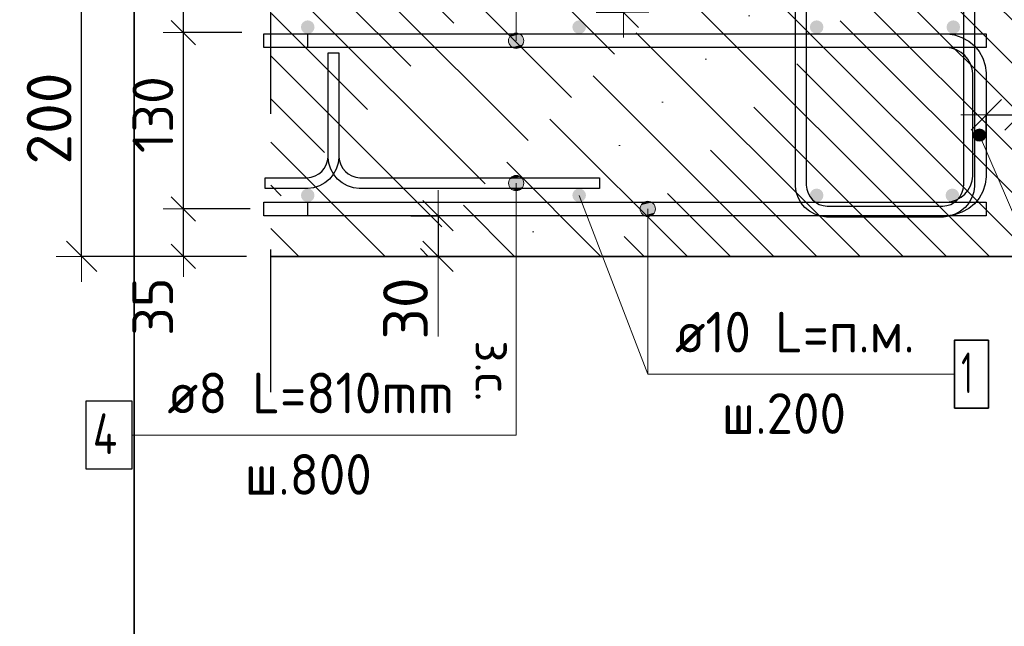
# Model space of a CAD drawing. Header units: metres. Extents: x -38 to 88, y -15 to 19.
# Tile 23 of 41: x 71.74 to 72.465, y 5.995 to 6.443. Entities that reach past the tile are written whole.
import ezdxf

# ---------------------------------------------------------------- set-up
doc = ezdxf.new("R2010")
doc.units = ezdxf.units.M
doc.header["$PDMODE"] = 65
doc.linetypes.add('______4', pattern=[0.135, 0.105, -0.03])
for name, color, linetype, lineweight in [('XR$4$Арм. стержнями верхней зоны', 180, 'Continuous', 35), ('XR$4$Арм. стержнями нижней зоны', 180, 'Continuous', 35), ('XR$4$Арм.стержн. Арматура края', 96, 'Continuous', 35), ('XR$4$Арм.стержн. Хомут', 240, 'Continuous', 35), ('XR$4$Размерная линия (1)', 7, 'Continuous', 13), ('XR$4$Размерная линия_ общее', 7, 'Continuous', 13)]:
    doc.layers.add(name, color=color, linetype=linetype, lineweight=lineweight)
doc.layers.add('XR$4$Арм.стержн. Фиксатор', color=7, linetype='Continuous', lineweight=35, true_color=0x501e0f)
doc.styles.add('ISOCPEUR', font='txt')
doc.dimstyles.new('DIMSTYLE_15', dxfattribs={"dimtxt": 0.03, "dimasz": 0.03, "dimexe": 0, "dimexo": 0, "dimgap": 0.015, "dimtad": 2, "dimdec": 0, "dimlfac": 1000, "dimrnd": 1, "dimzin": 12, "dimdsep": 46, "dimtxsty": 'ISOCPEUR', "dimblk1": 'ALL_ML_STRICH', "dimblk2": 'ALL_ML_STRICH', "dimsah": 1, "dimcen": 0, "dimclrd": 7, "dimclre": 256, "dimclrt": 7, "dimadec": 0, "dimazin": 0, "dimtfac": 1, "dimtdec": 0, "dimtix": 1, "dimtmove": 2, "dimatfit": 3, "dimfxl": 0, "dimtvp": 1.2, "dimtzin": 0, "dimlwd": 0, "dimlwe": -3, "dimarcsym": 0})
doc.dimstyles.new('DIMSTYLE_17', dxfattribs={"dimtxt": 0.033, "dimasz": 0.0375, "dimexe": 0, "dimexo": 0, "dimgap": 0.0165, "dimtad": 2, "dimdec": 0, "dimlfac": 1000, "dimrnd": 1, "dimzin": 12, "dimdsep": 46, "dimtxsty": 'ISOCPEUR', "dimblk1": 'ALL_ML_STRICH', "dimblk2": 'ALL_ML_STRICH', "dimsah": 1, "dimcen": 0, "dimclrd": 7, "dimclre": 256, "dimclrt": 7, "dimadec": 0, "dimazin": 0, "dimtfac": 1, "dimtdec": 0, "dimtix": 1, "dimtmove": 2, "dimatfit": 3, "dimfxl": 0, "dimtvp": 1.2, "dimtzin": 0, "dimlwd": 0, "dimlwe": -3, "dimarcsym": 0})
doc.dimstyles.new('DIMSTYLE_18', dxfattribs={"dimtxt": 0.03, "dimasz": 0.03, "dimexe": 0, "dimexo": 0, "dimgap": 0.015, "dimtad": 2, "dimdec": 0, "dimlfac": 1000, "dimrnd": 1, "dimzin": 12, "dimdsep": 46, "dimtxsty": 'ISOCPEUR', "dimblk1": 'ALL_ML_STRICH', "dimblk2": 'ALL_ML_STRICH', "dimsah": 1, "dimcen": 0, "dimclrd": 7, "dimclre": 256, "dimclrt": 7, "dimadec": 0, "dimazin": 0, "dimtfac": 1, "dimtdec": 0, "dimtix": 1, "dimtmove": 2, "dimatfit": 3, "dimfxl": 0, "dimtzin": 0, "dimlwd": 0, "dimlwe": -3, "dimarcsym": 0})
doc.dimstyles.new('DIMSTYLE_7', dxfattribs={"dimtxt": 0.033, "dimasz": 0.0375, "dimexe": 0, "dimexo": 0, "dimgap": 0.0165, "dimtad": 2, "dimdec": 0, "dimlfac": 1000, "dimrnd": 1, "dimzin": 12, "dimdsep": 46, "dimtxsty": 'ISOCPEUR', "dimblk1": 'ALL_ML_STRICH', "dimblk2": 'ALL_ML_STRICH', "dimsah": 1, "dimcen": 0, "dimclrd": 7, "dimclre": 256, "dimclrt": 7, "dimadec": 0, "dimazin": 0, "dimtfac": 1, "dimtdec": 0, "dimtix": 1, "dimtmove": 2, "dimatfit": 3, "dimfxl": 0, "dimtzin": 0, "dimlwd": 0, "dimlwe": -3, "dimarcsym": 0})

# ---------------------------------------------------------------- blocks, each defined once
blk = doc.blocks.new('ALL_ML_STRICH')
at = {"color": 0, "linetype": 'ByBlock', "lineweight": -2}
for p, q in [((0, -0.5), (0, 0.5)), ((-0.3, -0.3), (0.3, 0.3)), ((-1, 0), (0.5, 0))]:
    blk.add_line(p, q, dxfattribs=at)
blk = doc.blocks.new('*D102')
at = {"layer": 'DEFPOINTS', "color": 7, "linetype": 'Continuous', "lineweight": 13, "transparency": 33554687}
for p in [(71.92931, 6.30301), (71.86019, 6.26801), (71.91001, 6.26801)]:
    blk.add_point(p, dxfattribs=at)
at = {"layer": 'XR$4$Размерная линия (1)', "color": 9, "linetype": 'Continuous', "lineweight": -2, "true_color": 0xc7c7c7, "transparency": 33554687}
for p, q in [((71.90931, 6.30301), (71.86019, 6.30301)), ((71.89001, 6.26801), (71.86019, 6.26801))]:
    blk.add_line(p, q, dxfattribs=at)
at = {"layer": 'XR$4$Размерная линия (1)', "color": 7, "linetype": 'Continuous', "lineweight": -2, "transparency": 33554687}
blk.add_line((71.86019, 6.26801), (71.86019, 6.30301), dxfattribs=at)
at = {"layer": 'XR$4$Размерная линия (1)', "color": 7, "linetype": 'Continuous', "lineweight": 13, "transparency": 33554687, "xscale": 0.03, "yscale": 0.03, "zscale": 0.03}
for p, rotation in [((71.86019, 6.30301), 90), ((71.86019, 6.26801), 270)]:
    blk.add_blockref('ALL_ML_STRICH', p, dxfattribs=dict(at, rotation=rotation))
at = {"layer": 'XR$4$Размерная линия (1)', "color": 7, "linetype": 'Continuous', "lineweight": 13, "transparency": 33554687, "insert": (71.83761, 6.23096), "char_height": 0.03, "width": 0.06, "attachment_point": 5, "rotation": 90, "style": 'ISOCPEUR'}
blk.add_mtext('\\A1;{35}', dxfattribs=at)
blk = doc.blocks.new('*D103')
at = {"layer": 'DEFPOINTS', "color": 7, "linetype": 'Continuous', "lineweight": 13, "transparency": 33554687}
for p in [(71.92333, 6.43301), (71.86019, 6.30301), (71.92931, 6.30301)]:
    blk.add_point(p, dxfattribs=at)
at = {"layer": 'XR$4$Размерная линия (1)', "color": 9, "linetype": 'Continuous', "lineweight": -2, "true_color": 0xc7c7c7, "transparency": 33554687}
for p, q in [((71.90333, 6.43301), (71.86019, 6.43301)), ((71.90931, 6.30301), (71.86019, 6.30301))]:
    blk.add_line(p, q, dxfattribs=at)
at = {"layer": 'XR$4$Размерная линия (1)', "color": 7, "linetype": 'Continuous', "lineweight": -2, "transparency": 33554687}
blk.add_line((71.86019, 6.30301), (71.86019, 6.43301), dxfattribs=at)
at = {"layer": 'XR$4$Размерная линия (1)', "color": 7, "linetype": 'Continuous', "lineweight": 13, "transparency": 33554687, "xscale": 0.03, "yscale": 0.03, "zscale": 0.03}
for p, rotation in [((71.86019, 6.43301), 90), ((71.86019, 6.30301), 270)]:
    blk.add_blockref('ALL_ML_STRICH', p, dxfattribs=dict(at, rotation=rotation))
at = {"layer": 'XR$4$Размерная линия (1)', "color": 7, "linetype": 'Continuous', "lineweight": 13, "transparency": 33554687, "insert": (71.83769, 6.37251), "char_height": 0.03, "width": 0.09, "attachment_point": 5, "rotation": 90, "style": 'ISOCPEUR'}
blk.add_mtext('\\A1;{130}', dxfattribs=at)
blk = doc.blocks.new('*D104')
at = {"layer": 'DEFPOINTS', "color": 7, "linetype": 'Continuous', "lineweight": 13, "transparency": 33554687}
for p in [(71.9337, 6.46801), (71.86019, 6.43301), (71.92333, 6.43301)]:
    blk.add_point(p, dxfattribs=at)
at = {"layer": 'XR$4$Размерная линия (1)', "color": 9, "linetype": 'Continuous', "lineweight": -2, "true_color": 0xc7c7c7, "transparency": 33554687}
for p, q in [((71.9137, 6.46801), (71.86019, 6.46801)), ((71.90333, 6.43301), (71.86019, 6.43301))]:
    blk.add_line(p, q, dxfattribs=at)
at = {"layer": 'XR$4$Размерная линия (1)', "color": 7, "linetype": 'Continuous', "lineweight": -2, "transparency": 33554687}
blk.add_line((71.86019, 6.43301), (71.86019, 6.46801), dxfattribs=at)
at = {"layer": 'XR$4$Размерная линия (1)', "color": 7, "linetype": 'Continuous', "lineweight": 13, "transparency": 33554687, "xscale": 0.03, "yscale": 0.03, "zscale": 0.03}
for p, rotation in [((71.86019, 6.46801), 90), ((71.86019, 6.43301), 270)]:
    blk.add_blockref('ALL_ML_STRICH', p, dxfattribs=dict(at, rotation=rotation))
at = {"layer": 'XR$4$Размерная линия (1)', "color": 7, "linetype": 'Continuous', "lineweight": 13, "transparency": 33554687, "insert": (71.83771, 6.5119), "char_height": 0.03, "width": 0.06, "attachment_point": 5, "rotation": 90, "style": 'ISOCPEUR'}
blk.add_mtext('\\A1;{35}', dxfattribs=at)
blk = doc.blocks.new('*D105')
at = {"layer": 'DEFPOINTS', "color": 7, "linetype": 'Continuous', "lineweight": 13, "transparency": 33554687}
for p in [(71.92674, 6.46801), (71.78519, 6.26801), (71.92674, 6.26801)]:
    blk.add_point(p, dxfattribs=at)
at = {"layer": 'XR$4$Размерная линия_ общее', "color": 253, "linetype": 'Continuous', "lineweight": -2, "true_color": 0xa0a0a0, "transparency": 33554687}
for p, q in [((71.90674, 6.46801), (71.78519, 6.46801)), ((71.90674, 6.26801), (71.78519, 6.26801))]:
    blk.add_line(p, q, dxfattribs=at)
at = {"layer": 'XR$4$Размерная линия_ общее', "color": 7, "linetype": 'Continuous', "lineweight": -2, "transparency": 33554687}
blk.add_line((71.78519, 6.26801), (71.78519, 6.46801), dxfattribs=at)
at = {"layer": 'XR$4$Размерная линия_ общее', "color": 7, "linetype": 'Continuous', "lineweight": 13, "transparency": 33554687, "xscale": 0.0375, "yscale": 0.0375, "zscale": 0.0375}
for p, rotation in [((71.78519, 6.46801), 90), ((71.78519, 6.26801), 270)]:
    blk.add_blockref('ALL_ML_STRICH', p, dxfattribs=dict(at, rotation=rotation))
at = {"layer": 'XR$4$Размерная линия_ общее', "color": 7, "linetype": 'Continuous', "lineweight": 13, "transparency": 33554687, "insert": (71.76119, 6.36966), "char_height": 0.033, "width": 0.099, "attachment_point": 5, "rotation": 90, "style": 'ISOCPEUR'}
blk.add_mtext('\\A1;{200}', dxfattribs=at)
blk = doc.blocks.new('*D106')
at = {"layer": 'DEFPOINTS', "color": 7, "linetype": 'Continuous', "lineweight": 13, "transparency": 33554687}
for p in [(72.14438, 6.46801), (72.14438, 6.44801), (72.18437, 6.44801)]:
    blk.add_point(p, dxfattribs=at)
at = {"layer": 'XR$4$Размерная линия_ общее', "color": 253, "linetype": 'Continuous', "lineweight": -2, "true_color": 0xa0a0a0, "transparency": 33554687}
for p, q in [((72.16438, 6.46801), (72.18437, 6.46801)), ((72.16438, 6.44801), (72.18437, 6.44801))]:
    blk.add_line(p, q, dxfattribs=at)
at = {"layer": 'XR$4$Размерная линия_ общее', "color": 7, "linetype": 'Continuous', "lineweight": -2, "transparency": 33554687}
blk.add_line((72.18437, 6.44801), (72.18437, 6.46801), dxfattribs=at)
at = {"layer": 'XR$4$Размерная линия_ общее', "color": 7, "linetype": 'Continuous', "lineweight": 13, "transparency": 33554687, "xscale": 0.0375, "yscale": 0.0375, "zscale": 0.0375}
for p, rotation in [((72.18437, 6.46801), 90), ((72.18437, 6.44801), 270)]:
    blk.add_blockref('ALL_ML_STRICH', p, dxfattribs=dict(at, rotation=rotation))
at = {"layer": 'XR$4$Размерная линия_ общее', "color": 7, "linetype": 'Continuous', "lineweight": 13, "transparency": 33554687, "insert": (72.1839, 6.48537), "char_height": 0.027, "width": 0.00135, "attachment_point": 1, "rotation": 90, "line_spacing_factor": 0.60241, "style": 'ISOCPEUR'}
blk.add_mtext('з.с.', dxfattribs=at)
at = {"layer": 'XR$4$Размерная линия_ общее', "color": 7, "linetype": 'Continuous', "lineweight": 13, "transparency": 33554687, "insert": (72.16037, 6.50574), "char_height": 0.033, "width": 0.066, "attachment_point": 5, "rotation": 90, "style": 'ISOCPEUR'}
blk.add_mtext('\\A1;{20}', dxfattribs=at)
blk = doc.blocks.new('*D108')
at = {"layer": 'DEFPOINTS', "color": 7, "linetype": 'Continuous', "lineweight": 13, "transparency": 33554687}
for p in [(72.45179, 6.37232), (72.45179, 6.33733), (72.47679, 6.33233)]:
    blk.add_point(p, dxfattribs=at)
at = {"layer": 'XR$4$Размерная линия_ общее', "color": 253, "linetype": 'Continuous', "lineweight": -2, "true_color": 0xa0a0a0, "transparency": 33554687}
for p, q in [((72.45179, 6.35733), (72.45179, 6.37232)), ((72.47679, 6.35233), (72.47679, 6.37232))]:
    blk.add_line(p, q, dxfattribs=at)
at = {"layer": 'XR$4$Размерная линия_ общее', "color": 7, "linetype": 'Continuous', "lineweight": -2, "transparency": 33554687}
blk.add_line((72.45179, 6.37232), (72.47679, 6.37232), dxfattribs=at)
at = {"layer": 'XR$4$Размерная линия_ общее', "color": 7, "linetype": 'Continuous', "lineweight": 13, "transparency": 33554687, "xscale": 0.0375, "yscale": 0.0375, "zscale": 0.0375, "rotation": 180}
blk.add_blockref('ALL_ML_STRICH', (72.45179, 6.37232), dxfattribs=at)
at = {"layer": 'XR$4$Размерная линия_ общее', "color": 7, "linetype": 'Continuous', "lineweight": 13, "transparency": 33554687, "xscale": 0.0375, "yscale": 0.0375, "zscale": 0.0375}
blk.add_blockref('ALL_ML_STRICH', (72.47679, 6.37232), dxfattribs=at)
at = {"layer": 'XR$4$Размерная линия_ общее', "color": 7, "linetype": 'Continuous', "lineweight": 13, "transparency": 33554687, "insert": (72.52351, 6.39632), "char_height": 0.033, "width": 0.066, "attachment_point": 5, "style": 'ISOCPEUR'}
blk.add_mtext('\\A1;{25}', dxfattribs=at)
at = {"layer": 'XR$4$Размерная линия_ общее', "color": 7, "linetype": 'Continuous', "lineweight": 13, "transparency": 33554687, "insert": (72.49657, 6.37211), "char_height": 0.027, "width": 0.00135, "attachment_point": 1, "line_spacing_factor": 0.60241, "style": 'ISOCPEUR'}
blk.add_mtext('з.с.', dxfattribs=at)
blk = doc.blocks.new('*D109')
at = {"layer": 'DEFPOINTS', "color": 7, "linetype": 'Continuous', "lineweight": 13, "transparency": 33554687}
for p in [(72.00784, 6.29801), (72.04782, 6.29801), (72.00784, 6.26801)]:
    blk.add_point(p, dxfattribs=at)
at = {"layer": 'XR$4$Размерная линия_ общее', "color": 253, "linetype": 'Continuous', "lineweight": -2, "true_color": 0xa0a0a0, "transparency": 33554687}
for p, q in [((72.02784, 6.29801), (72.04782, 6.29801)), ((72.02784, 6.26801), (72.04782, 6.26801))]:
    blk.add_line(p, q, dxfattribs=at)
at = {"layer": 'XR$4$Размерная линия_ общее', "color": 7, "linetype": 'Continuous', "lineweight": -2, "transparency": 33554687}
blk.add_line((72.04782, 6.29801), (72.04782, 6.26801), dxfattribs=at)
at = {"layer": 'XR$4$Размерная линия_ общее', "color": 7, "linetype": 'Continuous', "lineweight": 13, "transparency": 33554687, "xscale": 0.0375, "yscale": 0.0375, "zscale": 0.0375}
for p, rotation in [((72.04782, 6.29801), 90), ((72.04782, 6.26801), 270)]:
    blk.add_blockref('ALL_ML_STRICH', p, dxfattribs=dict(at, rotation=rotation))
at = {"layer": 'XR$4$Размерная линия_ общее', "color": 7, "linetype": 'Continuous', "lineweight": 13, "transparency": 33554687, "insert": (72.02382, 6.22959), "char_height": 0.033, "width": 0.066, "attachment_point": 5, "rotation": 90, "style": 'ISOCPEUR'}
blk.add_mtext('\\A1;{30}', dxfattribs=at)
at = {"layer": 'XR$4$Размерная линия_ общее', "color": 7, "linetype": 'Continuous', "lineweight": 13, "transparency": 33554687, "insert": (72.10236, 6.2061), "char_height": 0.027, "width": 0.00135, "attachment_point": 1, "rotation": 270, "line_spacing_factor": 0.60241, "style": 'ISOCPEUR'}
blk.add_mtext('з.с.', dxfattribs=at)

msp = doc.modelspace()

# ---------------------------------------------------------------- hatches: boundary and pattern name
at = {"linetype": 'Continuous', "lineweight": 13, "transparency": 33554687}
h = msp.add_hatch(dxfattribs=at)
h.set_pattern_fill('__________540', scale=0.015, style=0, pattern_type=2)
h.set_pattern_definition([(135, (0, 0), (-0.031819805, -0.031819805), [0.4, -0.05, 0, -0.05]), (135, (-0.01591, -0.01591), (-0.031819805, -0.031819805), [0.8, -0.1, 0.1, -0.1])])
h.paths.add_polyline_path([(72.47679, 6.26801), (72.47679, 6.46801), (71.92453, 6.46801), (71.92453, 6.26801)], flags=0)
at = {"layer": 'XR$4$Арм. стержнями верхней зоны', "linetype": 'Continuous', "lineweight": 50, "transparency": 33554687}
for points in [[(71.95679, 6.43701), (71.95641, 6.43893), (71.95532, 6.44055), (71.9537, 6.44163), (71.95179, 6.44201), (71.94988, 6.44163), (71.94825, 6.44055), (71.94717, 6.43893), (71.94679, 6.43701), (71.94717, 6.4351), (71.94825, 6.43348), (71.94988, 6.43239), (71.95179, 6.43201), (71.9537, 6.43239), (71.95532, 6.43348), (71.95641, 6.4351)], [(72.15679, 6.43701), (72.15641, 6.43893), (72.15532, 6.44055), (72.1537, 6.44163), (72.15179, 6.44201), (72.14988, 6.44163), (72.14825, 6.44055), (72.14717, 6.43893), (72.14679, 6.43701), (72.14717, 6.4351), (72.14825, 6.43348), (72.14988, 6.43239), (72.15179, 6.43201), (72.1537, 6.43239), (72.15532, 6.43348), (72.15641, 6.4351)], [(72.33179, 6.43701), (72.33141, 6.43893), (72.33033, 6.44055), (72.3287, 6.44163), (72.32679, 6.44201), (72.32488, 6.44163), (72.32325, 6.44055), (72.32217, 6.43893), (72.32179, 6.43701), (72.32217, 6.4351), (72.32325, 6.43348), (72.32488, 6.43239), (72.32679, 6.43201), (72.3287, 6.43239), (72.33033, 6.43348), (72.33141, 6.4351)], [(72.43249, 6.43701), (72.43211, 6.43893), (72.43103, 6.44055), (72.4294, 6.44163), (72.42749, 6.44201), (72.42558, 6.44163), (72.42396, 6.44055), (72.42287, 6.43893), (72.42249, 6.43701), (72.42287, 6.4351), (72.42396, 6.43348), (72.42558, 6.43239), (72.42749, 6.43201), (72.4294, 6.43239), (72.43103, 6.43348), (72.43211, 6.4351)]]:
    msp.add_hatch(color=4, dxfattribs=at).paths.add_polyline_path(points)
at = {"layer": 'XR$4$Арм. стержнями верхней зоны', "linetype": 'Continuous', "lineweight": 13, "transparency": 33554687}
for points in [[(72.11017, 6.42982), (72.1005, 6.42982), (72.09971, 6.42701)], [(72.11017, 6.42982), (72.09971, 6.42701), (72.11096, 6.42701)], [(72.10815, 6.43185), (72.10252, 6.43185), (72.1005, 6.42982)], [(72.10815, 6.43185), (72.1005, 6.42982), (72.11017, 6.42982)], [(72.10252, 6.43185), (72.10815, 6.43185), (72.10534, 6.43264)], [(72.11096, 6.42701), (72.09971, 6.42701), (72.1005, 6.4242)], [(72.11096, 6.42701), (72.1005, 6.4242), (72.11017, 6.4242)], [(72.11017, 6.4242), (72.1005, 6.4242), (72.10252, 6.42217)], [(72.11017, 6.4242), (72.10252, 6.42217), (72.10815, 6.42217)], [(72.10815, 6.42217), (72.10252, 6.42217), (72.10534, 6.42139)]]:
    msp.add_hatch(color=7, dxfattribs=at).paths.add_polyline_path(points)
at = {"layer": 'XR$4$Арм. стержнями нижней зоны', "linetype": 'Continuous', "lineweight": 50, "transparency": 33554687}
for points in [[(71.95679, 6.31301), (71.95641, 6.31493), (71.95532, 6.31655), (71.9537, 6.31763), (71.95179, 6.31801), (71.94988, 6.31763), (71.94825, 6.31655), (71.94717, 6.31493), (71.94679, 6.31301), (71.94717, 6.3111), (71.94825, 6.30948), (71.94988, 6.30839), (71.95179, 6.30801), (71.9537, 6.30839), (71.95532, 6.30948), (71.95641, 6.3111)], [(72.15679, 6.31301), (72.15641, 6.31493), (72.15532, 6.31655), (72.1537, 6.31763), (72.15179, 6.31801), (72.14988, 6.31763), (72.14825, 6.31655), (72.14717, 6.31493), (72.14679, 6.31301), (72.14717, 6.3111), (72.14825, 6.30948), (72.14988, 6.30839), (72.15179, 6.30801), (72.1537, 6.30839), (72.15532, 6.30948), (72.15641, 6.3111)], [(72.33179, 6.31301), (72.33141, 6.31493), (72.33033, 6.31655), (72.3287, 6.31763), (72.32679, 6.31801), (72.32488, 6.31763), (72.32325, 6.31655), (72.32217, 6.31493), (72.32179, 6.31301), (72.32217, 6.3111), (72.32325, 6.30948), (72.32488, 6.30839), (72.32679, 6.30801), (72.3287, 6.30839), (72.33033, 6.30948), (72.33141, 6.3111)], [(72.43179, 6.31301), (72.43141, 6.31493), (72.43033, 6.31655), (72.4287, 6.31763), (72.42679, 6.31801), (72.42488, 6.31763), (72.42325, 6.31655), (72.42217, 6.31493), (72.42179, 6.31301), (72.42217, 6.3111), (72.42325, 6.30948), (72.42488, 6.30839), (72.42679, 6.30801), (72.4287, 6.30839), (72.43033, 6.30948), (72.43141, 6.3111)]]:
    msp.add_hatch(color=4, dxfattribs=at).paths.add_polyline_path(points)
at = {"layer": 'XR$4$Арм. стержнями нижней зоны', "linetype": 'Continuous', "lineweight": 13, "transparency": 33554687}
for points in [[(72.19673, 6.30301), (72.20798, 6.30301), (72.20719, 6.30582)], [(72.19673, 6.30301), (72.20719, 6.30582), (72.19751, 6.30582)], [(72.19751, 6.30582), (72.20719, 6.30582), (72.20516, 6.30785)], [(72.19751, 6.30582), (72.20516, 6.30785), (72.19954, 6.30785)], [(72.19954, 6.30785), (72.20516, 6.30785), (72.20235, 6.30864)], [(72.19751, 6.3002), (72.20798, 6.30301), (72.19673, 6.30301)], [(72.19751, 6.3002), (72.20719, 6.3002), (72.20798, 6.30301)], [(72.19954, 6.29817), (72.20719, 6.3002), (72.19751, 6.3002)], [(72.19954, 6.29817), (72.20516, 6.29817), (72.20719, 6.3002)], [(72.20516, 6.29817), (72.19954, 6.29817), (72.20235, 6.29739)]]:
    msp.add_hatch(color=7, dxfattribs=at).paths.add_polyline_path(points)
at = {"layer": 'XR$4$Арм.стержн. Арматура края', "linetype": 'Continuous', "lineweight": 13, "transparency": 33554687}
for points in [[(72.44235, 6.35799), (72.44946, 6.36104), (72.44733, 6.36189)], [(72.44235, 6.35799), (72.44733, 6.36189), (72.4432, 6.36012)], [(72.44265, 6.35567), (72.44946, 6.36104), (72.44235, 6.35799)], [(72.44265, 6.35567), (72.45092, 6.35922), (72.44946, 6.36104)], [(72.44412, 6.35385), (72.45092, 6.35922), (72.44265, 6.35567)], [(72.4432, 6.36012), (72.44733, 6.36189), (72.44501, 6.36158)], [(72.44412, 6.35385), (72.45123, 6.35691), (72.45092, 6.35922)], [(72.44625, 6.353), (72.45123, 6.35691), (72.44412, 6.35385)], [(72.44625, 6.353), (72.45038, 6.35478), (72.45123, 6.35691)], [(72.45038, 6.35478), (72.44625, 6.353), (72.44856, 6.35331)]]:
    msp.add_hatch(color=7, dxfattribs=at).paths.add_polyline_path(points)
at = {"layer": 'XR$4$Арм.стержн. Фиксатор', "linetype": 'Continuous', "lineweight": 13, "transparency": 33554687}
for points in [[(72.10053, 6.32482), (72.1102, 6.32482), (72.10818, 6.32685)], [(72.10053, 6.32482), (72.10818, 6.32685), (72.10255, 6.32685)], [(72.10255, 6.32685), (72.10818, 6.32685), (72.10537, 6.32764)], [(72.09974, 6.32201), (72.11099, 6.32201), (72.1102, 6.32482)], [(72.09974, 6.32201), (72.1102, 6.32482), (72.10053, 6.32482)], [(72.10053, 6.3192), (72.11099, 6.32201), (72.09974, 6.32201)], [(72.10053, 6.3192), (72.1102, 6.3192), (72.11099, 6.32201)], [(72.10255, 6.31717), (72.1102, 6.3192), (72.10053, 6.3192)], [(72.10255, 6.31717), (72.10818, 6.31717), (72.1102, 6.3192)], [(72.10818, 6.31717), (72.10255, 6.31717), (72.10537, 6.31639)]]:
    msp.add_hatch(color=7, dxfattribs=at).paths.add_polyline_path(points)

# ---------------------------------------------------------------- linework, layer by layer
at = {"color": 7, "linetype": 'Continuous', "lineweight": 35, "transparency": 33554687}
for p, q in [((71.82389, 5.31845), (71.82389, 6.81845)), ((71.82389, 6.81845), (71.82389, 3.51845)), ((71.92453, 6.26801), (72.47679, 6.26801))]:
    msp.add_line(p, q, dxfattribs=at)
at = {"color": 7, "linetype": '______4', "lineweight": 25, "transparency": 33554687}
msp.add_line((71.92453, 6.16801), (71.92453, 6.56801), dxfattribs=at)
at = {"color": 7, "linetype": 'Continuous', "lineweight": 13, "transparency": 33554687}
for p, q in [((72.15179, 6.31301), (72.20235, 6.18118)), ((72.04782, 6.26801), (72.04782, 6.20901))]:
    msp.add_line(p, q, dxfattribs=at)
at = {"layer": 'XR$4$Арм. стержнями верхней зоны', "color": 7, "linetype": 'Continuous', "lineweight": 13, "transparency": 33554687}
for p, q in [((72.10534, 6.57066), (72.10534, 6.42701)), ((72.10534, 6.43264), (72.10534, 6.43264)), ((72.09971, 6.42701), (72.09971, 6.42701)), ((72.10534, 6.42139), (72.10534, 6.42139)), ((72.11096, 6.42701), (72.11096, 6.42701))]:
    msp.add_line(p, q, dxfattribs=at)
at = {"layer": 'XR$4$Арм. стержнями верхней зоны', "color": 4, "linetype": 'Continuous', "lineweight": 25, "transparency": 33554687}
msp.add_lwpolyline([(71.91953, 6.43201), (72.45179, 6.43201), (72.45179, 6.42201), (71.91953, 6.42201), (71.91953, 6.43201)], dxfattribs=at)
msp.add_lwpolyline([(71.91953, 6.43201), (72.45179, 6.43201), (72.45179, 6.42201), (71.91953, 6.42201), (71.91953, 6.43201)], dxfattribs=at)
at = {"layer": 'XR$4$Арм. стержнями верхней зоны', "color": 7, "linetype": 'Continuous', "lineweight": 13, "transparency": 33554687}
msp.add_circle((72.10534, 6.42701), 0.00563, dxfattribs=at)
at = {"layer": 'XR$4$Арм. стержнями нижней зоны', "color": 7, "linetype": 'Continuous', "lineweight": 13, "transparency": 33554687}
for p, q in [((72.20235, 6.30864), (72.20235, 6.30864)), ((72.19673, 6.30301), (72.19673, 6.30301)), ((72.20235, 6.18118), (72.20235, 6.30301)), ((72.20798, 6.30301), (72.20798, 6.30301)), ((72.20235, 6.29739), (72.20235, 6.29739)), ((72.20235, 6.18118), (72.42835, 6.18118))]:
    msp.add_line(p, q, dxfattribs=at)
at = {"layer": 'XR$4$Арм. стержнями нижней зоны', "color": 4, "linetype": 'Continuous', "lineweight": 25, "transparency": 33554687}
msp.add_lwpolyline([(72.45179, 6.29801), (71.91953, 6.29801), (71.91953, 6.30801), (72.45179, 6.30801), (72.45179, 6.29801)], dxfattribs=at)
msp.add_lwpolyline([(72.45179, 6.29801), (71.91953, 6.29801), (71.91953, 6.30801), (72.45179, 6.30801), (72.45179, 6.29801)], dxfattribs=at)
at = {"layer": 'XR$4$Арм. стержнями нижней зоны', "color": 7, "linetype": 'Continuous', "lineweight": 35, "transparency": 33554687}
msp.add_lwpolyline([(72.42835, 6.15618), (72.45335, 6.15618), (72.45335, 6.20618), (72.42835, 6.20618), (72.42835, 6.15618)], dxfattribs=at)
at = {"layer": 'XR$4$Арм. стержнями нижней зоны', "color": 7, "linetype": 'Continuous', "lineweight": 13, "transparency": 33554687}
msp.add_circle((72.20235, 6.30301), 0.00563, dxfattribs=at)
at = {"layer": 'XR$4$Арм.стержн. Арматура края', "color": 7, "linetype": 'Continuous', "lineweight": 13, "transparency": 33554687}
for p, q in [((72.44265, 6.35567), (72.44265, 6.35567)), ((72.44501, 6.36158), (72.44501, 6.36158)), ((72.51838, 6.19063), (72.44679, 6.35745)), ((72.45092, 6.35922), (72.45092, 6.35922)), ((72.44856, 6.35331), (72.44856, 6.35331))]:
    msp.add_line(p, q, dxfattribs=at)
at = {"layer": 'XR$4$Арм.стержн. Арматура края', "color": 4, "linetype": 'Continuous', "lineweight": 25, "transparency": 33554687}
msp.add_lwpolyline([(71.95179, 6.30801), (72.42253, 6.30801), (72.42617, 6.30852), (72.42983, 6.30973), (72.43319, 6.31161), (72.43592, 6.31388), (72.43819, 6.31661), (72.44007, 6.31997), (72.44128, 6.32363), (72.44179, 6.32727), (72.44179, 6.40276), (72.44128, 6.40639), (72.44007, 6.41006), (72.43819, 6.41341), (72.43592, 6.41614), (72.43319, 6.41842), (72.42983, 6.4203), (72.42617, 6.42151), (72.42253, 6.42201), (71.95179, 6.42201), (71.95179, 6.43201), (72.42322, 6.43201), (72.42844, 6.43129), (72.43388, 6.42949), (72.43889, 6.42669), (72.44302, 6.42324), (72.44646, 6.41911), (72.44927, 6.4141), (72.45106, 6.40866), (72.45179, 6.40345), (72.45179, 6.32658), (72.45106, 6.32136), (72.44927, 6.31592), (72.44646, 6.31091), (72.44302, 6.30678), (72.43889, 6.30334), (72.43388, 6.30053), (72.42844, 6.29874), (72.42322, 6.29801), (71.95179, 6.29801), (71.95179, 6.30801)], dxfattribs=at)
msp.add_lwpolyline([(71.95179, 6.30801), (72.42253, 6.30801), (72.42617, 6.30852), (72.42983, 6.30973), (72.43319, 6.31161), (72.43592, 6.31388), (72.43819, 6.31661), (72.44007, 6.31997), (72.44128, 6.32363), (72.44179, 6.32727), (72.44179, 6.40276), (72.44128, 6.40639), (72.44007, 6.41006), (72.43819, 6.41341), (72.43592, 6.41614), (72.43319, 6.41842), (72.42983, 6.4203), (72.42617, 6.42151), (72.42253, 6.42201), (71.95179, 6.42201), (71.95179, 6.43201), (72.42322, 6.43201), (72.42844, 6.43129), (72.43388, 6.42949), (72.43889, 6.42669), (72.44302, 6.42324), (72.44646, 6.41911), (72.44927, 6.4141), (72.45106, 6.40866), (72.45179, 6.40345), (72.45179, 6.32658), (72.45106, 6.32136), (72.44927, 6.31592), (72.44646, 6.31091), (72.44302, 6.30678), (72.43889, 6.30334), (72.43388, 6.30053), (72.42844, 6.29874), (72.42322, 6.29801), (71.95179, 6.29801), (71.95179, 6.30801)], dxfattribs=at)
at = {"layer": 'XR$4$Арм.стержн. Арматура края', "color": 7, "linetype": 'Continuous', "lineweight": 13, "transparency": 33554687}
msp.add_circle((72.44679, 6.35745), 0.0045, dxfattribs=at)
at = {"layer": 'XR$4$Арм.стержн. Фиксатор', "color": 7, "linetype": 'Continuous', "lineweight": 13, "transparency": 33554687}
for p, q in [((72.10537, 6.32764), (72.10537, 6.32764)), ((72.09974, 6.32201), (72.09974, 6.32201)), ((72.10537, 6.13629), (72.10537, 6.32201)), ((72.11099, 6.32201), (72.11099, 6.32201)), ((72.10537, 6.31639), (72.10537, 6.31639)), ((71.82237, 6.13629), (72.10537, 6.13629))]:
    msp.add_line(p, q, dxfattribs=at)
at = {"layer": 'XR$4$Арм.стержн. Фиксатор', "color": 40, "linetype": 'Continuous', "lineweight": 25, "transparency": 33554687}
msp.add_lwpolyline([(71.92053, 6.32601), (71.9514, 6.32601), (71.95431, 6.32642), (71.95724, 6.32738), (71.95993, 6.32889), (71.96211, 6.33071), (71.96393, 6.33289), (71.96544, 6.33558), (71.9664, 6.33851), (71.96681, 6.34142), (71.96681, 6.41801), (71.97481, 6.41801), (71.97481, 6.34142), (71.97521, 6.33851), (71.97618, 6.33558), (71.97768, 6.33289), (71.97951, 6.33071), (71.98169, 6.32889), (71.98437, 6.32738), (71.98731, 6.32642), (71.99021, 6.32601), (72.16681, 6.32601), (72.16681, 6.31801), (71.98966, 6.31801), (71.98549, 6.31859), (71.98114, 6.32003), (71.97713, 6.32227), (71.97383, 6.32503), (71.97107, 6.32833), (71.96882, 6.33234), (71.96739, 6.33669), (71.96681, 6.34086), (71.96681, 6.41801), (71.97481, 6.41801), (71.97481, 6.34086), (71.97423, 6.33669), (71.97279, 6.33234), (71.97055, 6.32833), (71.96779, 6.32503), (71.96449, 6.32227), (71.96048, 6.32003), (71.95613, 6.31859), (71.95196, 6.31801), (71.92053, 6.31801), (71.92053, 6.32601)], dxfattribs=at)
at = {"layer": 'XR$4$Арм.стержн. Фиксатор', "color": 7, "linetype": 'Continuous', "lineweight": 25, "transparency": 33554687}
msp.add_lwpolyline([(71.78837, 6.11129), (71.82237, 6.11129), (71.82237, 6.16129), (71.78837, 6.16129), (71.78837, 6.11129)], dxfattribs=at)
at = {"layer": 'XR$4$Арм.стержн. Фиксатор', "color": 7, "linetype": 'Continuous', "lineweight": 13, "transparency": 33554687}
msp.add_circle((72.10537, 6.32201), 0.00563, dxfattribs=at)
at = {"layer": 'XR$4$Арм.стержн. Хомут', "color": 40, "linetype": 'Continuous', "lineweight": 25, "transparency": 33554687}
for points in [[(72.44314, 6.61016), (72.44314, 6.31986), (72.44256, 6.31569), (72.44113, 6.31134), (72.43888, 6.30733), (72.43612, 6.30403), (72.43282, 6.30127), (72.42881, 6.29903), (72.42446, 6.29759), (72.42029, 6.29701), (72.33399, 6.29701), (72.32982, 6.29759), (72.32547, 6.29903), (72.32146, 6.30127), (72.31816, 6.30403), (72.3154, 6.30733), (72.31316, 6.31134), (72.31172, 6.31569), (72.31114, 6.31986), (72.31114, 6.60132)], [(72.44314, 6.61016), (72.44314, 6.31986), (72.44256, 6.31569), (72.44113, 6.31134), (72.43888, 6.30733), (72.43612, 6.30403), (72.43282, 6.30127), (72.42881, 6.29903), (72.42446, 6.29759), (72.42029, 6.29701), (72.33399, 6.29701), (72.32982, 6.29759), (72.32547, 6.29903), (72.32146, 6.30127), (72.31816, 6.30403), (72.3154, 6.30733), (72.31316, 6.31134), (72.31172, 6.31569), (72.31114, 6.31986), (72.31114, 6.60132)], [(72.31914, 6.60052), (72.31914, 6.32042), (72.31955, 6.31751), (72.32051, 6.31458), (72.32202, 6.31189), (72.32384, 6.30971), (72.32602, 6.30789), (72.3287, 6.30638), (72.33164, 6.30542), (72.33455, 6.30501), (72.41973, 6.30501), (72.42264, 6.30542), (72.42558, 6.30638), (72.42826, 6.30789), (72.43044, 6.30971), (72.43226, 6.31189), (72.43377, 6.31458), (72.43474, 6.31751), (72.43514, 6.32042), (72.43514, 6.60961)], [(72.31914, 6.60052), (72.31914, 6.32042), (72.31955, 6.31751), (72.32051, 6.31458), (72.32202, 6.31189), (72.32384, 6.30971), (72.32602, 6.30789), (72.3287, 6.30638), (72.33164, 6.30542), (72.33455, 6.30501), (72.41973, 6.30501), (72.42264, 6.30542), (72.42558, 6.30638), (72.42826, 6.30789), (72.43044, 6.30971), (72.43226, 6.31189), (72.43377, 6.31458), (72.43474, 6.31751), (72.43514, 6.32042), (72.43514, 6.60961)]]:
    msp.add_lwpolyline(points, dxfattribs=at)

# ---------------------------------------------------------------- texts
at = {"layer": 'XR$4$Арм. стержнями нижней зоны', "color": 7, "linetype": 'Continuous', "lineweight": 25, "transparency": 33554687, "char_height": 0.03, "attachment_point": 7, "style": 'ISOCPEUR'}
for s, insert, width in [('\\W0.94;ø10 L=п.м.', (72.22235, 6.19718), 0.1999832), ('\\W0.56;1', (72.43335, 6.16718), 0.0233333), ('\\W0.95;ш.200 ', (72.25685, 6.13718), 0.1311995)]:
    msp.add_mtext(s, dxfattribs=dict(at, insert=insert, width=width))
at = {"layer": 'XR$4$Арм.стержн. Фиксатор', "color": 7, "linetype": 'Continuous', "lineweight": 25, "transparency": 33554687, "char_height": 0.03, "attachment_point": 7, "style": 'ISOCPEUR'}
for s, insert, width in [('\\W0.95;ø8 L=810mm ', (71.84837, 6.15229), 0.2511828), ('\\W0.80;4', (71.79337, 6.12229), 0.0359833), ('\\W0.95;ш.800 ', (71.90537, 6.09229), 0.1311997)]:
    msp.add_mtext(s, dxfattribs=dict(at, insert=insert, width=width))

# ---------------------------------------------------------------- dimensions: what is measured, and where the dimension line sits
at = {"layer": 'XR$4$Размерная линия (1)', "color": 7, "linetype": 'Continuous', "lineweight": 13, "transparency": 33554687}
for base, p1, p2, dimstyle, picture, middle in [((71.86019, 6.46801), (71.90333, 6.43301), (71.9137, 6.46801), 'DIMSTYLE_15', '*D104', (71.83771, 6.5119)), ((71.86019, 6.43301), (71.90931, 6.30301), (71.90333, 6.43301), 'DIMSTYLE_18', '*D103', (71.83769, 6.37251)), ((71.86019, 6.30301), (71.89001, 6.26801), (71.90931, 6.30301), 'DIMSTYLE_15', '*D102', (71.83761, 6.23096))]:
    dim = msp.add_linear_dim(base=base, p1=p1, p2=p2, angle=90, dimstyle=dimstyle, override={"dimpost": '<>', "dimclrd": 7, "dimclre": 9, "dimclrt": 7, "dimlwd": 0, "dimlwe": 65533}, dxfattribs=at)
    dim.commit()
    dim.dimension.update_dxf_attribs({"geometry": picture, "text_midpoint": middle, "dimtype": 160})
at = {"layer": 'XR$4$Размерная линия_ общее', "color": 7, "linetype": 'Continuous', "lineweight": 13, "transparency": 33554687}
for base, p1, p2, angle, picture, middle in [((72.18437, 6.46801), (72.16438, 6.44801), (72.16438, 6.46801), 90, '*D106', (72.16037, 6.50574)), ((72.04782, 6.26801), (72.02784, 6.29801), (72.02784, 6.26801), 270, '*D109', (72.02382, 6.22959))]:
    dim = msp.add_linear_dim(base=base, p1=p1, p2=p2, angle=angle, text='<>\\Xз.с.', dimstyle='DIMSTYLE_17', override={"dimpost": '<>', "dimclrd": 7, "dimclre": 253, "dimclrt": 7, "dimlwd": 0, "dimlwe": 65533}, dxfattribs=at)
    dim.commit()
    dim.dimension.update_dxf_attribs({"geometry": picture, "text_midpoint": middle, "dimtype": 160})
dim = msp.add_linear_dim(base=(71.78519, 6.46801), p1=(71.90674, 6.26801), p2=(71.90674, 6.46801), angle=90, dimstyle='DIMSTYLE_7', override={"dimpost": '<>', "dimclrd": 7, "dimclre": 253, "dimclrt": 7, "dimlwd": 0, "dimlwe": 65533}, dxfattribs=at)
dim.commit()
dim.dimension.update_dxf_attribs({"geometry": '*D105', "text_midpoint": (71.76119, 6.36966), "dimtype": 160})
dim = msp.add_linear_dim(base=(72.47679, 6.37232), p1=(72.45179, 6.35733), p2=(72.47679, 6.35233), text='<>\\Xз.с.', dimstyle='DIMSTYLE_17', override={"dimpost": '<>', "dimclrd": 7, "dimclre": 253, "dimclrt": 7, "dimlwd": 0, "dimlwe": 65533}, dxfattribs=at)
dim.commit()
dim.dimension.update_dxf_attribs({"geometry": '*D108', "text_midpoint": (72.52351, 6.39632), "dimtype": 160})

doc.saveas('drawing.dxf')
